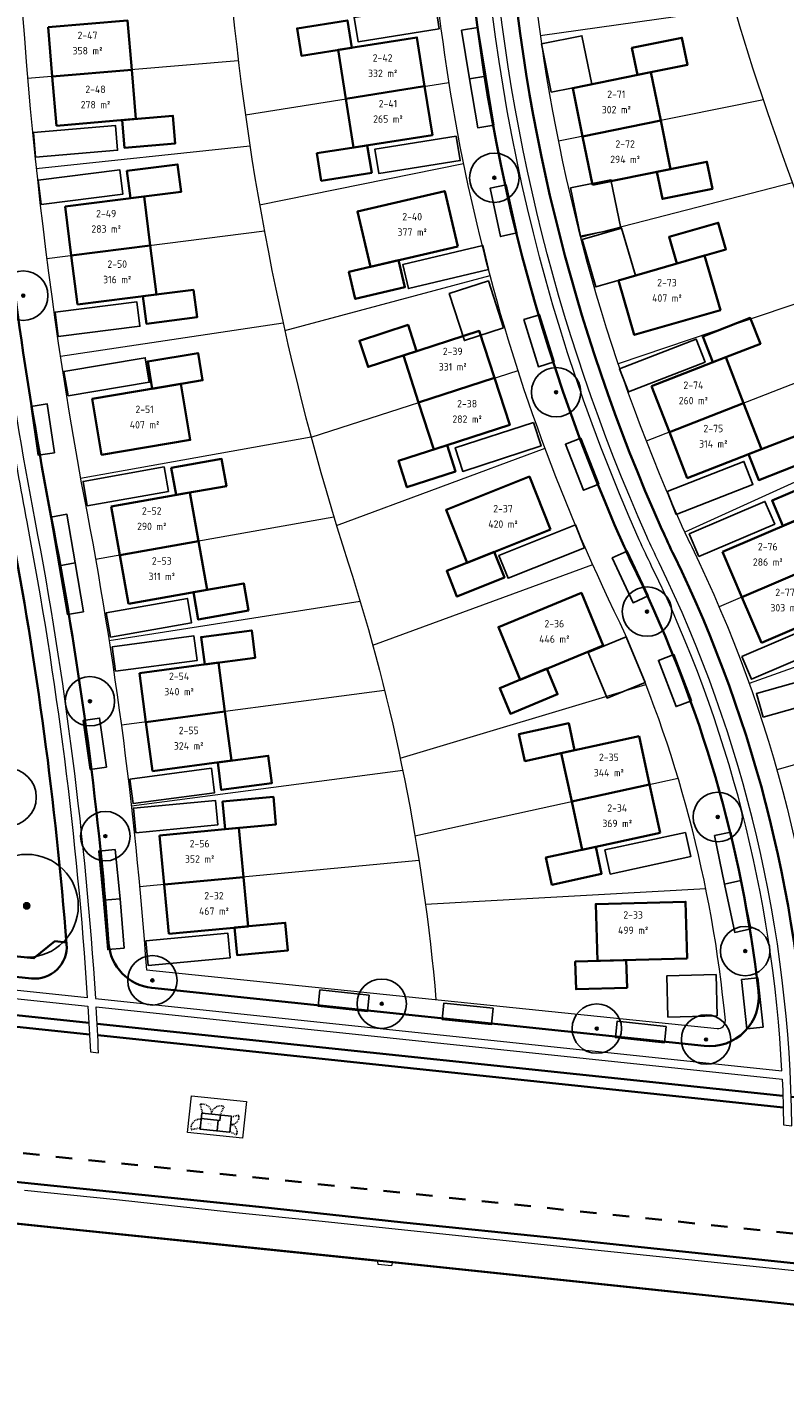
# Model space of a CAD drawing. Extents: x 168179 to 170299, y 448694 to 449599.
# Tile 9 of 32: x 168572 to 168664, y 448722 to 448886. Entities that reach past the tile are written whole.
import ezdxf
from ezdxf.enums import TextEntityAlignment as Align

# ---------------------------------------------------------------- set-up
doc = ezdxf.new("R2010")
doc.units = 0
doc.linetypes.add('NLCS-HIDDEN', pattern=[4, 2, -2])
doc.layers.get('0').update_dxf_attribs({"lineweight": 0})
for name, color, linetype, lineweight in [('B-WE-VH-VERHARDING_ASFALT_ROOD-G', 10, 'Continuous', 18), ('B-WE-VH-VERHARDING_ASFALT_ZWART-G', 7, 'Continuous', 13), ('N-WE-KG-GRENS_SECTIE-G', 210, 'NLCS-HIDDEN', 35), ('N02-WE-VH-GOOT-O', 170, 'Continuous', 18), ('N02-WE-VH-KANTOPSLUITING_ACHTERKANTBAND-G', 50, 'Continuous', 35), ('N2-PV-GR-BOOM-S', 90, 'Continuous', 25), ('N2-WE-OG-KADASTRAAL_KAVELNUMMER-T18', 7, 'Continuous', 18), ('N2-WE-OG-TOPOGRAFIE_BEBOUWING_TRAFOHUISJE-G', 7, 'Continuous', 25), ('N2-WE-OG-WEG_PARKEERPLAATS_OPENBAAR-G', 253, 'Continuous', 25), ('N2-WE-OG-WEG_PARKEERPLAATS_PRIVE-G', 253, 'Continuous', 25), ('N8-WE-OG-KADASTRAAL_KAVELNUMMER-T18', 7, 'Continuous', 18), ('N8-WE-OG-KADASTRAAL_KAVELOPPERVLAK-T18', 10, 'Continuous', 18), ('R-WE-VH-KANTVERHARDING-G', 210, 'Continuous', 35)]:
    doc.layers.add(name, color=color, linetype=linetype, lineweight=lineweight)
for name, color, linetype, lineweight, true_color in [('N02-WE-KG-KADASTRAAL-O', 150, 'Continuous', 18, 0x007fff), ('N2-WE-KG-GRENS_KADASTRAAL-G', 150, 'Continuous', 18, 0x007fff), ('N2-WE-KG-KADASTRAAL_BEBOUWING-G', 1, 'Continuous', 35, 0xff0000)]:
    doc.layers.add(name, color=color, linetype=linetype, lineweight=lineweight, true_color=true_color)
doc.styles.add('NLCS-ISO-M1000-T18', font='NLCS-ISO.ttf', dxfattribs={"height": 1.8})
doc.styles.get("Standard").update_dxf_attribs({"font": 'iso.shx'})

# ---------------------------------------------------------------- blocks, each defined once
blk = doc.blocks.new('SGR-BOOM_01')
at = {"ltscale": 0.1}
h = blk.add_hatch(color=256, dxfattribs=at)
edge = h.paths.add_edge_path()
edge.add_arc((0, 0), 0.15, 0, 360)
for radius in [2.5, 0.045]:
    blk.add_circle((0, 0), radius)
blk.add_circle((0, 0), 0.15, dxfattribs=at)
blk = doc.blocks.new('an-bb-sn-opp')
at = {"layer": 'N8-WE-OG-KADASTRAAL_KAVELNUMMER-T18', "style": 'NLCS-ISO-M1000-T18'}
blk.add_attdef('NUMMER', text='', height=1.8, dxfattribs=at).set_placement((0, 1.87), align=Align.MIDDLE)
at = {"layer": 'N8-WE-OG-KADASTRAAL_KAVELOPPERVLAK-T18', "style": 'NLCS-ISO-M1000-T18'}
blk.add_attdef('OPPERVLAK', text='', height=1.8, dxfattribs=at).set_placement((0, -1.87), align=Align.MIDDLE)

msp = doc.modelspace()

# ---------------------------------------------------------------- linework, layer by layer
at = {"layer": 'B-WE-VH-VERHARDING_ASFALT_ROOD-G'}
msp.add_lwpolyline([(168571.67, 448744.42), (168582.86, 448743.28), (168596.92, 448741.78), (168607.41, 448740.7), (168625.55, 448738.79), (168639.78, 448737.31), (168663.27, 448734.87), (168682.73, 448732.76), (168701.53, 448730.8), (168718.86, 448728.98), (168723.31, 448728.59), (168722.92, 448724.22), (168711.32, 448725.62), (168711.07, 448725.44), (168709.43, 448725.62), (168709.32, 448725.83), (168616.33, 448735.6), (168616.26, 448735.23), (168614.62, 448735.41), (168614.6, 448735.77), (168520.02, 448745.47)], dxfattribs=at)
at = {"layer": 'B-WE-VH-VERHARDING_ASFALT_ZWART-G'}
msp.add_lwpolyline([(168723.31, 448728.59), (168723.39, 448729.49), (168615.52, 448740.74), (168518.85, 448750.66), (168515.28, 448751.03), (168502.1, 448752.41), (168489.32, 448753.74)], dxfattribs=at)
at = {"layer": 'N-WE-KG-GRENS_SECTIE-G'}
msp.add_lwpolyline([(168735.97, 448736.67), (168730.22, 448737.72), (168724.68, 448732.93), (168481.27, 448758.33), (168493.77, 448890.3, 0.077502), (168485.08, 449024.24), (168492.35, 449025.86, -0.020346), (168498.76, 448990.4, -0.157972), (168668.14, 448972.34, 0.109469), (168693.96, 448877.35), (168707.82, 448850.93, -0.052646), (168727.8, 448800.68, -0.060721), (168735.57, 448749.85)], format="xyb", close=True, dxfattribs=at)
at = {"layer": 'N02-WE-KG-KADASTRAAL-O', "flags": 128}
for points in [[(168636.06, 448956.37, 0.153137), (168651.25, 448825.65, 0.008518), (168652.7, 448822.56, -0.103706), (168669.13, 448757.35), (168729.02, 448751.19, 0.076452), (168718.52, 448808.73, 0.033222), (168701.35, 448849.44, 0.00931), (168685.69, 448879.19, -0.025402), (168680.49, 448889.9, -0.047094), (168666.74, 448933.27), (168654.55, 448934.3), (168634.33, 448935.98)], [(168570.16, 448921.54, 0.04346), (168578.57, 448830.32, -0.031046), (168586.48, 448771.18), (168655.8, 448764.05, 0.472986), (168656.79, 448765.03, 0.08265), (168644.01, 448813.3, -0.111765), (168620.39, 448912.83, 0.033348)]]:
    msp.add_lwpolyline(points, format="xyb", close=True, dxfattribs=at)
at = {"layer": 'N02-WE-VH-GOOT-O', "flags": 128}
msp.add_lwpolyline([(168562.76, 448922.32, 0.033756), (168567.88, 448850.31, 0.012349), (168571.96, 448825.58, -0.03078), (168579.3, 448767.8), (168492.46, 448776.94), (168492.36, 448775.94), (168579.36, 448766.79, -0.002942), (168579.68, 448761.22), (168580.68, 448761.12, 0.002936), (168580.37, 448766.68), (168663.7, 448757.91, -0.008755), (168663.85, 448752.36), (168664.85, 448752.26, 0.111508), (168648.74, 448820.63, -0.00841), (168647.25, 448823.82, -0.186731), (168639.06, 448985.49)], format="xyb", dxfattribs=at)
msp.add_lwpolyline([(168663.65, 448758.92, 0.100858), (168647.84, 448820.2, -0.00841), (168646.34, 448823.41, -0.108254), (168626.79, 448917.83, 0.041121), (168563.83, 448928.58, 0.007572), (168563.76, 448922.33, 0.033756), (168568.87, 448850.44, 0.012349), (168572.94, 448825.77, -0.03087), (168580.3, 448767.69)], format="xyb", close=True, dxfattribs=at)
at = {"layer": 'N02-WE-VH-KANTOPSLUITING_ACHTERKANTBAND-G', "flags": 128}
for points in [[(168637.99, 448982.18, -0.001838), (168639.92, 448981.56, 0.182657), (168649.08, 448824.68, 0.00841), (168650.57, 448821.49, -0.106318), (168666.81, 448755.55), (168664.78, 448755.76)], [(168489.18, 448782.77, 0.411153), (168492.64, 448778.55), (168572.53, 448770.14, 0.469123), (168576.8, 448774.3, 0.027249), (168569.97, 448825.2, -0.012349), (168565.88, 448850.03, -0.033315), (168560.75, 448921.37, 0.393742), (168555.25, 448927.2, 0.030844), (168507.56, 448927.37, -0.002327), (168504.74, 448927.22, 0.396012), (168501.05, 448923.4, -0.019077), (168499.31, 448889.79), (168488.27, 448773.12)], [(168581.9, 448774.41, 0.029674), (168574.92, 448826.14, -0.012349), (168570.87, 448850.72, -0.032573), (168565.8, 448919.82, -0.449107), (168572.32, 448925.71, -0.031482), (168620.27, 448917.36, -0.342549), (168624.78, 448911.74, 0.101455), (168644.5, 448822.59, 0.00841), (168646.03, 448819.31, -0.085042), (168660.82, 448768.59, -0.097671)], [(168576.79, 448774.5), (168575.37, 448774.65), (168572.83, 448772.59), (168552.21, 448774.71, 0.022906), (168559.04, 448834.96, 0.053976), (168568.14, 448835.39)], [(168579.48, 448764.74), (168490.27, 448774.13, 0.41732), (168488.2, 448772.44), (168486.65, 448756.02, 0.411321), (168488.32, 448753.97), (168489.34, 448753.86)], [(168660.82, 448768.59, -0.479913), (168654.23, 448761.94), (168587.14, 448769, -0.362562), (168581.9, 448774.41)]]:
    msp.add_lwpolyline(points, format="xyb", dxfattribs=at)
at = {"layer": 'N02-WE-VH-KANTOPSLUITING_ACHTERKANTBAND-G'}
for points in [[(168489.33, 448753.74), (168489.53, 448755.85), (168489.47, 448755.86), (168488.7, 448756.8), (168490.21, 448772.75), (168579.56, 448763.34)], [(168580.57, 448763.24), (168663.81, 448754.48)]]:
    msp.add_lwpolyline(points, dxfattribs=at)
at = {"layer": 'N02-WE-VH-KANTOPSLUITING_ACHTERKANTBAND-G', "flags": 128}
msp.add_lwpolyline([(168663.78, 448755.87), (168580.49, 448764.63)], dxfattribs=at)
at = {"layer": 'N2-WE-KG-GRENS_KADASTRAAL-G', "flags": 128}
for points in [[(168699.15, 448754.26, 0.096607), (168681.59, 448826.18, -0.02776), (168660.7, 448878.99, -0.064975), (168649.91, 448934.68)], [(168596.53, 448892.41, 0.056375), (168610.99, 448820.61, -0.056687), (168621.64, 448767.57, 1.214884)]]:
    msp.add_lwpolyline(points, format="xyb", dxfattribs=at)
for points in [[(168657.94, 448887.93), (168634.32, 448884.61)], [(168597.64, 448881.59), (168572.06, 448879.41)], [(168598.5, 448875.03), (168623.23, 448878.96)], [(168661.43, 448876.82), (168636.51, 448871.8)], [(168599.06, 448871.22), (168573.11, 448868.47)], [(168600.23, 448864.08), (168625.01, 448869.12)], [(168664.94, 448866.77), (168639.2, 448860.11)], [(168600.81, 448860.9), (168574.38, 448857.54)], [(168603.28, 448848.84), (168628.21, 448855.49)], [(168669.89, 448853.61), (168643.77, 448844.78)], [(168603.09, 448849.72), (168576.04, 448845.65)], [(168673.15, 448845.5), (168647.19, 448835.38)], [(168606.49, 448835.86), (168631.61, 448843.98)], [(168606.48, 448835.89), (168578.48, 448830.85)], [(168677.25, 448835.86), (168651.86, 448824.33)], [(168609.57, 448825.13), (168634.89, 448834.53)], [(168609.26, 448826.15), (168580.32, 448821.03)], [(168681.59, 448826.18), (168656.04, 448815.25)], [(168613.97, 448810.6), (168640.68, 448820.4)], [(168612.45, 448815.91), (168581.96, 448811.16)], [(168686.17, 448815.4), (168659.69, 448805.94)], [(168615.41, 448805.11), (168583.45, 448800.88)], [(168617.3, 448796.88), (168647.14, 448805.82)], [(168690.45, 448803.23), (168663.05, 448795.46)], [(168617.61, 448795.41), (168584.66, 448791.05)], [(168619.1, 448787.48), (168651.05, 448794.46)], [(168619.6, 448784.46), (168585.66, 448781.26)], [(168620.37, 448779.18), (168654.41, 448781.08)]]:
    msp.add_lwpolyline(points, dxfattribs=at)
msp.add_lwpolyline([(168598.17, 448750.73), (168591.48, 448751.43), (168591.95, 448755.89), (168598.64, 448755.19)], close=True, dxfattribs=at)
at = {"layer": 'N2-WE-KG-KADASTRAAL_BEBOUWING-G', "flags": 128}
for points in [[(168574.54, 448885.65), (168584.19, 448886.47), (168584.7, 448880.49), (168575.05, 448879.67)], [(168611.43, 448883.16), (168610.9, 448886.48), (168604.78, 448885.51), (168605.31, 448882.19)], [(168620.27, 448878.49), (168619.33, 448884.41), (168609.77, 448882.9), (168610.71, 448876.97)], [(168646.11, 448879.86), (168652.18, 448881.08), (168651.52, 448884.37), (168645.44, 448883.15)], [(168575.56, 448873.69), (168585.21, 448874.51), (168584.7, 448880.49), (168575.05, 448879.67)], [(168638.26, 448878.27), (168647.75, 448880.19), (168648.94, 448874.31), (168639.45, 448872.39)], [(168620.27, 448878.49), (168621.21, 448872.56), (168611.65, 448871.04), (168610.71, 448876.97)], [(168583.53, 448874.37), (168589.71, 448874.9), (168589.99, 448871.55), (168583.82, 448871.02)], [(168640.64, 448866.51), (168650.12, 448868.42), (168648.94, 448874.31), (168639.45, 448872.39)], [(168613.31, 448871.31), (168613.84, 448867.99), (168607.71, 448867.02), (168607.19, 448870.34)], [(168584.54, 448864.88), (168590.69, 448865.66), (168590.27, 448868.99), (168584.11, 448868.21)], [(168648.48, 448868.09), (168654.56, 448869.32), (168655.22, 448866.02), (168649.14, 448864.8)], [(168576.6, 448863.87), (168586.21, 448865.09), (168586.96, 448859.14), (168577.36, 448857.92)], [(168624.29, 448859.04), (168613.68, 448856.54), (168612.1, 448863.26), (168622.71, 448865.76)], [(168650.89, 448856.95), (168656.85, 448858.67), (168655.92, 448861.9), (168649.96, 448860.18)], [(168578.12, 448851.97), (168587.72, 448853.19), (168586.96, 448859.14), (168577.36, 448857.92)], [(168617.11, 448857.35), (168611.07, 448855.93), (168611.84, 448852.66), (168617.88, 448854.08)], [(168643.8, 448854.91), (168654.27, 448857.93), (168656.19, 448851.3), (168645.72, 448848.28)], [(168586.05, 448852.98), (168592.2, 448853.76), (168592.63, 448850.43), (168586.48, 448849.65)], [(168655.26, 448844.97), (168661.04, 448847.22), (168659.82, 448850.35), (168654.04, 448848.1)], [(168619.29, 448846.31), (168618.26, 448849.5), (168612.36, 448847.59), (168613.4, 448844.4)], [(168628.75, 448843.06), (168626.91, 448848.77), (168617.7, 448845.79), (168619.54, 448840.08)], [(168587.19, 448841.75), (168593.31, 448842.78), (168592.75, 448846.09), (168586.64, 448845.07)], [(168647.81, 448842.06), (168656.83, 448845.58), (168659, 448839.99), (168649.99, 448836.47)], [(168579.91, 448840.54), (168590.66, 448842.33), (168591.8, 448835.53), (168581.05, 448833.73)], [(168628.75, 448843.06), (168630.6, 448837.35), (168621.39, 448834.37), (168619.54, 448840.08)], [(168652.16, 448830.88), (168661.18, 448834.4), (168659, 448839.99), (168649.99, 448836.47)], [(168659.62, 448833.79), (168665.39, 448836.04), (168666.61, 448832.91), (168660.84, 448830.66)], [(168622.99, 448834.89), (168624.02, 448831.69), (168618.12, 448829.79), (168617.09, 448832.98)], [(168590.1, 448828.85), (168596.2, 448829.93), (168595.62, 448833.24), (168589.51, 448832.16)], [(168635.57, 448824.68), (168625.45, 448820.63), (168622.88, 448827.03), (168633, 448831.08)], [(168663.79, 448825.09), (168669.49, 448827.53), (168668.17, 448830.62), (168662.47, 448828.18)], [(168582.22, 448827.46), (168591.75, 448829.14), (168592.8, 448823.24), (168583.27, 448821.55)], [(168656.44, 448821.94), (168665.34, 448825.75), (168667.7, 448820.24), (168658.8, 448816.43)], [(168584.32, 448815.64), (168593.85, 448817.33), (168592.8, 448823.24), (168583.27, 448821.55)], [(168628.71, 448821.93), (168622.96, 448819.63), (168624.2, 448816.51), (168629.96, 448818.82)], [(168661.16, 448810.91), (168670.06, 448814.72), (168667.7, 448820.24), (168658.8, 448816.43)], [(168592.19, 448817.04), (168598.3, 448818.12), (168598.88, 448814.81), (168592.78, 448813.73)], [(168641.94, 448810.59), (168631.87, 448806.42), (168629.23, 448812.8), (168639.31, 448816.96)], [(168593.56, 448808.27), (168599.71, 448809.08), (168599.27, 448812.41), (168593.12, 448811.6)], [(168585.63, 448807.22), (168595.23, 448808.49), (168596.02, 448802.54), (168586.42, 448801.27)], [(168635.12, 448807.77), (168629.39, 448805.4), (168630.68, 448802.29), (168636.41, 448804.66)], [(168587.21, 448795.32), (168596.8, 448796.59), (168596.02, 448802.54), (168586.42, 448801.27)], [(168638.49, 448797.86), (168632.44, 448796.53), (168631.72, 448799.81), (168637.78, 448801.14)], [(168646.31, 448799.57), (168636.85, 448797.5), (168638.13, 448791.64), (168647.59, 448793.7)], [(168595.14, 448796.37), (168601.29, 448797.19), (168601.73, 448793.86), (168595.58, 448793.04)], [(168648.87, 448787.84), (168639.42, 448785.78), (168638.13, 448791.64), (168647.59, 448793.7)], [(168596.05, 448788.26), (168602.22, 448788.84), (168601.91, 448792.19), (168595.73, 448791.61)], [(168588.08, 448787.51), (168597.72, 448788.42), (168598.28, 448782.45), (168588.65, 448781.54)], [(168641.06, 448786.13), (168635, 448784.81), (168635.72, 448781.53), (168641.77, 448782.85)], [(168589.21, 448775.56), (168598.85, 448776.47), (168598.28, 448782.45), (168588.65, 448781.54)], [(168652.14, 448772.57), (168641.25, 448772.27), (168641.06, 448779.17), (168651.96, 448779.46)], [(168597.18, 448776.32), (168603.35, 448776.9), (168603.66, 448773.55), (168597.49, 448772.97)], [(168644.76, 448772.37), (168638.57, 448772.2), (168638.66, 448768.84), (168644.86, 448769.01)]]:
    msp.add_lwpolyline(points, close=True, dxfattribs=at)
at = {"layer": 'N2-WE-OG-TOPOGRAFIE_BEBOUWING_TRAFOHUISJE-G', "flags": 128}
msp.add_lwpolyline([(168596.6, 448751.47), (168596.59, 448751.46), (168593.01, 448751.83), (168593, 448751.84), (168593.2, 448753.78), (168593.21, 448753.79), (168596.8, 448753.41), (168596.8, 448753.4)], close=True, dxfattribs=at)
at = {"layer": 'N2-WE-OG-TOPOGRAFIE_BEBOUWING_TRAFOHUISJE-G', "linetype": 'NLCS-HIDDEN', "ltscale": 0.05, "flags": 128}
for points in [[(168593.29, 448753.8), (168593.03, 448754.86, -0.522854), (168594.38, 448753.68, -0.418016)], [(168595.43, 448753.57), (168595.92, 448754.57, 0.51204), (168594.38, 448753.68, 0.209709)], [(168592.97, 448752.01), (168591.95, 448751.76, -0.533231), (168593.12, 448753.05, 3.275751)], [(168596.63, 448751.54), (168597.41, 448751.16, 0.533277), (168596.68, 448752.41, 0.003154)], [(168596.82, 448753.32), (168597.7, 448753.54, -0.533198), (168596.68, 448752.42, 0.019897)]]:
    msp.add_lwpolyline(points, format="xyb", dxfattribs=at)
at = {"layer": 'N2-WE-OG-TOPOGRAFIE_BEBOUWING_TRAFOHUISJE-G', "flags": 128}
for points in [[(168595.47, 448753.55), (168595.41, 448752.91), (168593.13, 448753.15)], [(168595.2, 448752.94), (168595.06, 448751.62)]]:
    msp.add_lwpolyline(points, dxfattribs=at)
at = {"layer": 'N2-WE-OG-WEG_PARKEERPLAATS_OPENBAAR-G', "flags": 128}
for points in [[(168627.71, 448879.7), (168626.74, 448885.62), (168624.76, 448885.29), (168625.74, 448879.37)], [(168628.69, 448873.78), (168627.71, 448879.7), (168625.74, 448879.37), (168626.72, 448873.45)], [(168631.45, 448860.67), (168630.16, 448866.53), (168628.21, 448866.1), (168629.5, 448860.24)], [(168636, 448845.01), (168634.23, 448850.74), (168632.32, 448850.15), (168634.09, 448844.42)], [(168575.33, 448833.96), (168574.45, 448839.9), (168572.47, 448839.6), (168573.35, 448833.67)], [(168641.41, 448830.16), (168639.24, 448835.75), (168637.37, 448835.02), (168639.55, 448829.43)], [(168577.85, 448820.6), (168576.84, 448826.51), (168574.87, 448826.17), (168575.88, 448820.26)], [(168647.4, 448816.61), (168644.87, 448822.04), (168643.06, 448821.2), (168645.59, 448815.76)], [(168578.86, 448814.68), (168577.85, 448820.6), (168575.88, 448820.26), (168576.89, 448814.35)], [(168652.68, 448803.87), (168650.54, 448809.48), (168648.67, 448808.76), (168650.81, 448803.16)], [(168581.65, 448795.81), (168580.8, 448801.75), (168578.82, 448801.47), (168579.67, 448795.53)], [(168658.66, 448782.02), (168657.44, 448787.9), (168655.48, 448787.49), (168656.7, 448781.61)], [(168583.28, 448779.82), (168582.69, 448785.8), (168580.7, 448785.6), (168581.29, 448779.63)], [(168659.89, 448776.15), (168658.66, 448782.02), (168656.7, 448781.61), (168657.93, 448775.74)], [(168583.79, 448773.82), (168583.28, 448779.8), (168581.29, 448779.63), (168581.8, 448773.65)], [(168661.37, 448764.24), (168660.75, 448770.21), (168658.76, 448770), (168659.38, 448764.03)], [(168613.53, 448768.12), (168607.56, 448768.74), (168607.35, 448766.76), (168613.32, 448766.13)], [(168628.59, 448766.53), (168622.62, 448767.16), (168622.41, 448765.17), (168628.38, 448764.54)], [(168649.61, 448764.32), (168643.64, 448764.95), (168643.43, 448762.96), (168649.4, 448762.33)]]:
    msp.add_lwpolyline(points, close=True, dxfattribs=at)
at = {"layer": 'N2-WE-OG-WEG_PARKEERPLAATS_PRIVE-G', "flags": 128}
for points in [[(168622.05, 448885.45), (168621.58, 448888.41), (168611.71, 448886.85), (168612.18, 448883.89)], [(168635.65, 448877.75), (168634.47, 448883.63), (168639.37, 448884.62), (168640.56, 448878.74)], [(168572.77, 448872.85), (168573.03, 448869.86), (168582.99, 448870.71), (168582.74, 448873.7)], [(168624.12, 448872.41), (168624.59, 448869.45), (168614.71, 448867.89), (168614.24, 448870.85)], [(168573.7, 448864.11), (168573.32, 448867.08), (168583.24, 448868.34), (168583.62, 448865.37)], [(168637.99, 448866.15), (168639.18, 448860.27), (168644.08, 448861.25), (168642.9, 448867.14)], [(168639.39, 448859.87), (168641.05, 448854.11), (168645.86, 448855.5), (168644.19, 448861.26)], [(168628.04, 448856.22), (168627.35, 448859.14), (168617.62, 448856.84), (168618.31, 448853.92)], [(168629.86, 448849.14), (168628.02, 448854.85), (168623.26, 448853.31), (168625.11, 448847.6)], [(168575.78, 448848.08), (168575.4, 448851.05), (168585.32, 448852.32), (168585.7, 448849.34)], [(168645.01, 448841.36), (168643.92, 448844.16), (168653.24, 448847.79), (168654.33, 448844.99)], [(168576.97, 448840.9), (168576.47, 448843.86), (168586.34, 448845.51), (168586.83, 448842.55)], [(168633.49, 448837.65), (168634.42, 448834.8), (168624.9, 448831.72), (168623.98, 448834.58)], [(168579.31, 448827.55), (168578.79, 448830.5), (168588.64, 448832.25), (168589.16, 448829.29)], [(168649.73, 448829.29), (168650.82, 448826.49), (168660.13, 448830.12), (168659.04, 448832.92)], [(168653.58, 448821.37), (168652.4, 448824.13), (168661.6, 448828.07), (168662.78, 448825.31)], [(168639.69, 448822.44), (168638.58, 448825.23), (168629.29, 448821.51), (168630.41, 448818.73)], [(168581.61, 448814.55), (168582.14, 448811.6), (168591.98, 448813.34), (168591.46, 448816.3)], [(168658.78, 448809.24), (168659.96, 448806.48), (168669.15, 448810.41), (168667.97, 448813.17)], [(168582.73, 448807.44), (168582.33, 448810.41), (168592.25, 448811.73), (168592.64, 448808.75)], [(168644.76, 448811.64), (168647.05, 448806.09), (168642.43, 448804.18), (168640.14, 448809.72)], [(168661.39, 448801.86), (168660.57, 448804.74), (168670.19, 448807.47), (168671.01, 448804.58)], [(168584.46, 448794.35), (168584.86, 448791.38), (168594.77, 448792.69), (168594.37, 448795.67)], [(168585.19, 448787.84), (168584.91, 448790.83), (168594.86, 448791.77), (168595.15, 448788.78)], [(168651.94, 448787.88), (168652.58, 448784.95), (168642.81, 448782.81), (168642.17, 448785.75)], [(168586.43, 448774.7), (168586.71, 448771.71), (168596.67, 448772.65), (168596.39, 448775.64)], [(168655.81, 448765.61), (168649.81, 448765.45), (168649.67, 448770.45), (168655.67, 448770.61)]]:
    msp.add_lwpolyline(points, close=True, dxfattribs=at)
at = {"layer": 'R-WE-VH-KANTVERHARDING-G'}
for points in [[(168549.41, 448747.63), (168575.24, 448744.96), (168600.16, 448742.4), (168617.72, 448740.51), (168636.7, 448738.57), (168647.35, 448737.43), (168683.18, 448733.65)], [(168520.1, 448745.52), (168549.39, 448742.61), (168575.27, 448739.9), (168599.48, 448737.43), (168616.39, 448735.67), (168635.66, 448733.65), (168646.41, 448732.52), (168682.16, 448728.74), (168709.35, 448725.86), (168711.21, 448725.67), (168722.84, 448724.24), (168726.34, 448723.69), (168730.84, 448721.74)]]:
    msp.add_lwpolyline(points, dxfattribs=at)

# ---------------------------------------------------------------- block references
at = {"layer": 'N2-PV-GR-BOOM-S'}
for p, xscale, yscale, zscale in [((168628.74, 448867.37), 1.2, 1.2, 1.2), ((168571.53, 448853.06), 1.2, 1.2, 1.2), ((168636.24, 448841.33), 1.2, 1.2, 1.2), ((168647.28, 448814.69), 1.2, 1.2, 1.2), ((168579.63, 448803.8), 1.2, 1.2, 1.2), ((168569.61, 448792.15), 1.4, 1.4, 1.4), ((168655.87, 448789.75), 1.2, 1.2, 1.2), ((168581.5, 448787.42), 1.2, 1.2, 1.2), ((168571.96, 448778.96), 2.5, 2.5, 2.5), ((168659.2, 448773.46), 1.2, 1.2, 1.2), ((168587.21, 448769.91), 1.2, 1.2, 1.2), ((168615.06, 448767.07), 1.2, 1.2, 1.2), ((168641.18, 448764.05), 1.2, 1.2, 1.2), ((168654.45, 448762.73), 1.2, 1.2, 1.2)]:
    msp.add_blockref('SGR-BOOM_01', p, dxfattribs=dict(at, xscale=xscale, yscale=yscale, zscale=zscale))
at = {"layer": 'N2-WE-OG-KADASTRAAL_KAVELNUMMER-T18', "xscale": 0.5, "yscale": 0.5, "zscale": 0.5}
for p, values in [((168579.33, 448883.73), {'NUMMER': '2-47', 'OPPERVLAK': '358 m²'}), ((168615.17, 448880.99), {'NUMMER': '2-42', 'OPPERVLAK': '332 m²'}), ((168580.3, 448877.18), {'NUMMER': '2-48', 'OPPERVLAK': '278 m²'}), ((168615.82, 448875.44), {'NUMMER': '2-41', 'OPPERVLAK': '265 m²'}), ((168643.55, 448876.58), {'NUMMER': '2-71', 'OPPERVLAK': '302 m²'}), ((168644.62, 448870.54), {'NUMMER': '2-72', 'OPPERVLAK': '294 m²'}), ((168581.6, 448862.09), {'NUMMER': '2-49', 'OPPERVLAK': '283 m²'}), ((168618.76, 448861.71), {'NUMMER': '2-40', 'OPPERVLAK': '377 m²'}), ((168582.94, 448855.95), {'NUMMER': '2-50', 'OPPERVLAK': '316 m²'}), ((168649.7, 448853.7), {'NUMMER': '2-73', 'OPPERVLAK': '407 m²'}), ((168623.68, 448845.35), {'NUMMER': '2-39', 'OPPERVLAK': '331 m²'}), ((168652.91, 448841.25), {'NUMMER': '2-74', 'OPPERVLAK': '260 m²'}), ((168625.43, 448839), {'NUMMER': '2-38', 'OPPERVLAK': '282 m²'}), ((168586.26, 448838.31), {'NUMMER': '2-51', 'OPPERVLAK': '407 m²'}), ((168655.33, 448835.99), {'NUMMER': '2-75', 'OPPERVLAK': '314 m²'}), ((168587.13, 448825.97), {'NUMMER': '2-52', 'OPPERVLAK': '290 m²'}), ((168629.79, 448826.25), {'NUMMER': '2-37', 'OPPERVLAK': '420 m²'}), ((168661.94, 448821.64), {'NUMMER': '2-76', 'OPPERVLAK': '286 m²'}), ((168588.35, 448819.9), {'NUMMER': '2-53', 'OPPERVLAK': '311 m²'}), ((168664.04, 448816.09), {'NUMMER': '2-77', 'OPPERVLAK': '303 m²'}), ((168636.02, 448812.29), {'NUMMER': '2-36', 'OPPERVLAK': '446 m²'}), ((168590.45, 448805.9), {'NUMMER': '2-54', 'OPPERVLAK': '340 m²'}), ((168591.62, 448799.32), {'NUMMER': '2-55', 'OPPERVLAK': '324 m²'}), ((168642.64, 448796.06), {'NUMMER': '2-35', 'OPPERVLAK': '344 m²'}), ((168643.66, 448789.9), {'NUMMER': '2-34', 'OPPERVLAK': '369 m²'}), ((168592.95, 448785.58), {'NUMMER': '2-56', 'OPPERVLAK': '352 m²'}), ((168594.69, 448779.25), {'NUMMER': '2-32', 'OPPERVLAK': '467 m²'}), ((168645.59, 448776.92), {'NUMMER': '2-33', 'OPPERVLAK': '499 m²'})]:
    msp.add_blockref('an-bb-sn-opp', p, dxfattribs=at).add_auto_attribs(values)

# ---------------------------------------------------------------- texts
at = {"layer": 'N2-WE-OG-TOPOGRAFIE_BEBOUWING_TRAFOHUISJE-G'}
for tag, text, p in [('COMPACTSTATION', 'Compactstation', (168594.21, 448752.54)), ('PACTO-30', 'PACTO-30', (168594.19, 448752.34))]:
    msp.add_attdef(tag, text=text, height=0.08, rotation=353.9924, dxfattribs=at).set_placement(p, align=Align.MIDDLE_CENTER)

doc.saveas('drawing.dxf')
